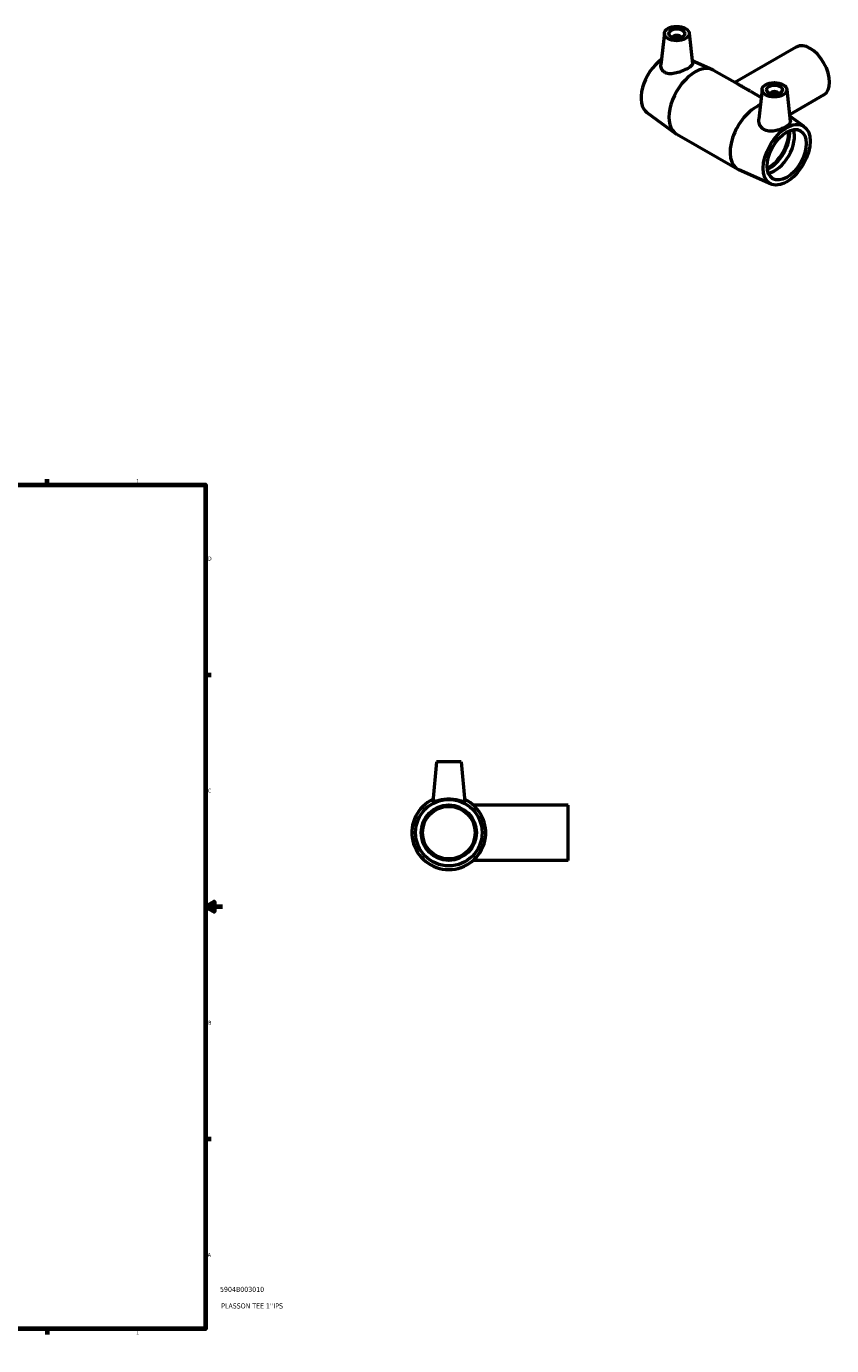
# Model space of a CAD drawing. Header units: inches. Extents: x -7.1 to 48.3, y -0.9 to 31.9.
# Tile 6 of 6: x 29.3 to 48.3, y 0.6 to 31.9. Entities that reach past the tile are written whole.
import ezdxf

# ---------------------------------------------------------------- set-up
doc = ezdxf.new("R2010")
doc.units = ezdxf.units.IN
doc.header["$MEASUREMENT"] = 0
for name, color, linetype, lineweight in [('Border (ANSI)', 7, 'Continuous', 70), ('Title (ANSI)', 7, 'Continuous', 50), ('Visible (ANSI)', 7, 'Continuous', 50)]:
    doc.layers.add(name, color=color, linetype=linetype, lineweight=lineweight)
doc.styles.add('Note Text (ANSI)', font='tahoma.ttf')
doc.styles.add('Text Style29', font='tahoma.ttf')

# ---------------------------------------------------------------- blocks, each defined once
blk = doc.blocks.new('Borders Default Border')
at = {"layer": 'Border (ANSI)'}
for p, q in [((4.25, 21), (4.25, 21.134)), ((8.5, 21), (8.5, 21.134)), ((12.75, 21), (12.75, 21.134)), ((21.25, 21), (21.25, 21.134)), ((25.5, 21), (25.5, 21.134)), ((29.75, 21), (29.75, 21.134)), ((0.5, 16.5), (0.366, 16.5)), ((33.5, 16.5), (33.634, 16.5)), ((0.5, 5.5), (0.366, 5.5)), ((33.5, 5.5), (33.634, 5.5)), ((4.25, 1), (4.25, 0.866)), ((8.5, 1), (8.5, 0.866)), ((12.75, 1), (12.75, 0.866)), ((21.25, 1), (21.25, 0.866)), ((25.5, 1), (25.5, 0.866)), ((29.75, 1), (29.75, 0.866))]:
    blk.add_line(p, q, dxfattribs=at)
at = {"layer": 'Border (ANSI)', "flags": 128}
for points in [[(17, 21.4), (17, 21), (16.885, 21.2), (17.115, 21.2), (17, 21)], [(0.5, 1), (0.5, 21), (33.5, 21), (33.5, 1), (0.5, 1)], [(0.1, 11), (0.5, 11), (0.3, 11.115), (0.3, 10.885), (0.5, 11)], [(33.9, 11), (33.5, 11), (33.7, 11.115), (33.7, 10.885), (33.5, 11)], [(17, 0.6), (17, 1), (16.885, 0.8), (17.115, 0.8), (17, 1)]]:
    blk.add_lwpolyline(points, dxfattribs=at)
at = {"layer": 'Border (ANSI)', "color": 5, "true_color": 0x0000ff, "char_height": 0.0945, "attachment_point": 7, "style": 'Note Text (ANSI)'}
for s, insert in [('8', (2.094, 21.038)), ('7', (6.346, 21.04)), ('6', (10.595, 21.038)), ('5', (14.847, 21.038)), ('4', (19.092, 21.04)), ('3', (23.346, 21.038)), ('2', (27.596, 21.04)), ('1', (31.854, 21.04)), ('D', (0.378, 19.203)), ('D', (33.553, 19.203)), ('C', (0.378, 13.701)), ('C', (33.552, 13.701)), ('B', (0.384, 8.203)), ('B', (33.558, 8.203)), ('A', (0.373, 2.703)), ('A', (33.547, 2.703)), ('8', (2.094, 0.863)), ('7', (6.346, 0.866)), ('6', (10.595, 0.864)), ('5', (14.847, 0.864)), ('4', (19.092, 0.866)), ('3', (23.346, 0.864)), ('2', (27.596, 0.866)), ('1', (31.854, 0.866))]:
    blk.add_mtext(s, dxfattribs=dict(at, insert=insert))
blk = doc.blocks.new('Title Blocks ANSI - Large')
at = {"layer": 'Title (ANSI)', "color": 5, "true_color": 0x0000ff, "style": 'Text Style29'}
for tag, p in [('PART_NUMBER_001', (0.341, 0.873)), ('DESCRIPTION_001', (0.369, 0.481))]:
    blk.add_attdef(tag, p, '', height=0.12, dxfattribs=at)

msp = doc.modelspace()

# ---------------------------------------------------------------- linework, layer by layer
at = {"layer": 'Visible (ANSI)'}
for p, q in [((44.365, 31.703), (44.284, 30.953)), ((44.954, 31.703), (45.031, 30.983)), ((47.49, 31.374), (46.036, 30.536)), ((45.024, 31.054), (45.503, 30.842)), ((45.53, 30.828), (46.102, 30.498)), ((46.678, 30.371), (46.603, 29.662)), ((47.268, 30.371), (47.349, 29.613)), ((46.404, 30.325), (46.658, 30.178)), ((48.145, 30.238), (47.332, 29.77)), ((43.954, 29.819), (44.631, 29.328)), ((47.679, 29.488), (47.336, 29.736)), ((44.657, 29.311), (46.103, 28.479)), ((46.894, 28.126), (46.13, 28.465)), ((38.965, 14.436), (38.882, 13.486)), ((39.555, 14.436), (38.965, 14.436)), ((39.555, 14.436), (39.638, 13.486)), ((42.09, 13.411), (39.84, 13.411)), ((42.09, 12.1), (42.09, 13.411)), ((42.09, 12.1), (39.84, 12.1))]:
    msp.add_line(p, q, dxfattribs=at)
for radius in [0.788, 0.656, 0.623]:
    msp.add_circle((39.26, 12.756), radius, dxfattribs=at)
msp.add_arc((39.26, 12.756), 0.875, 115.2327, 64.7673, dxfattribs=at)
for centre, major_axis, ratio in [((44.66, 31.693), (-0.295, 0), 0.575862), ((44.66, 31.693), (0.189, 0), 0.575862), ((46.973, 30.361), (-0.295, 0), 0.575862), ((46.973, 30.361), (-0.189, 0), 0.575862), ((47.262, 28.821), (0.393, 0.682), 0.578093), ((47.262, 28.821), (0.327, 0.568), 0.578093)]:
    msp.add_ellipse(centre, major_axis=major_axis, ratio=ratio, dxfattribs=at)
for centre, major_axis, ratio, start_param, end_param in [((44.66, 31.596), (-0.0945, 0), 0.575862, 3.183661, 6.241117), ((47.817, 30.806), (-0.327, 0.568), 0.578093, 3.141593, 6.283185), ((44.37, 30.486), (-0.393, -0.682), 0.578093, 4.054783, 6.222521), ((45.093, 30.07), (0.437, 0.758), 0.578093, 0, 3.141593), ((46.973, 30.264), (-0.0945, 0), 0.575862, 3.183661, 6.241117), ((46.539, 29.237), (-0.437, -0.758), 0.578093, 3.763814, 6.34385), ((46.844, 29.062), (0.348, 0.604), 0.578093, 3.846183, 5.578595), ((46.983, 28.981), (0.327, 0.568), 0.578093, 3.580455, 5.844323), ((46.844, 29.062), (0.327, 0.568), 0.578093, 3.832666, 5.592112)]:
    msp.add_ellipse(centre, major_axis=major_axis, ratio=ratio, start_param=start_param, end_param=end_param, dxfattribs=at)
for points, knots in [([(44.38, 30.768), (44.349, 30.785), (44.322, 30.81), (44.289, 30.872), (44.282, 30.907), (44.284, 30.944), (44.284, 30.949), (44.284, 30.953)], [0, 0, 0, 0, 0.3511303, 0.3511303, 0.7022606, 0.7022606, 0.7466789, 0.7466789, 0.7466789, 0.7466789]), ([(45.031, 30.983), (45.032, 30.982), (45.032, 30.98), (45.032, 30.963), (45.022, 30.946), (44.983, 30.908), (44.954, 30.888), (44.885, 30.848), (44.842, 30.827), (44.748, 30.788), (44.698, 30.771), (44.603, 30.748), (44.552, 30.739), (44.457, 30.741), (44.414, 30.75), (44.38, 30.768)], [3.548646, 3.548646, 3.548646, 3.548646, 3.586621, 3.586621, 3.958489, 3.958489, 4.330357, 4.330357, 4.702225, 4.702225, 5.074092, 5.074092, 5.457133, 5.457133, 5.840173, 5.840173, 5.840173, 5.840173]), ([(46.404, 30.325), (46.378, 30.339), (46.353, 30.353), (46.292, 30.388), (46.257, 30.407), (46.195, 30.443), (46.168, 30.459), (46.128, 30.483), (46.115, 30.491), (46.102, 30.498)], [4.756663, 4.756663, 4.756663, 4.756663, 4.973772, 4.973772, 5.309094, 5.309094, 5.644415, 5.644415, 5.861524, 5.861524, 5.861524, 5.861524]), ([(46.718, 29.422), (46.681, 29.445), (46.651, 29.478), (46.61, 29.554), (46.601, 29.597), (46.601, 29.645), (46.602, 29.654), (46.603, 29.662)], [0, 0, 0, 0, 0.3830402, 0.3830402, 0.7660804, 0.7660804, 0.8483556, 0.8483556, 0.8483556, 0.8483556]), ([(47.349, 29.613), (47.35, 29.609), (47.35, 29.605), (47.348, 29.582), (47.337, 29.562), (47.299, 29.521), (47.27, 29.5), (47.204, 29.463), (47.163, 29.443), (47.073, 29.41), (47.025, 29.396), (46.934, 29.38), (46.885, 29.377), (46.794, 29.387), (46.752, 29.401), (46.718, 29.422)], [3.647717, 3.647717, 3.647717, 3.647717, 3.721893, 3.721893, 4.075898, 4.075898, 4.429902, 4.429902, 4.783907, 4.783907, 5.137912, 5.137912, 5.489043, 5.489043, 5.840173, 5.840173, 5.840173, 5.840173]), ([(39.638, 13.486), (39.638, 13.486), (39.638, 13.485), (39.636, 13.481), (39.625, 13.483), (39.584, 13.494), (39.555, 13.503), (39.489, 13.52), (39.447, 13.529), (39.356, 13.543), (39.306, 13.547), (39.214, 13.547), (39.164, 13.543), (39.073, 13.529), (39.032, 13.52), (38.965, 13.503), (38.936, 13.494), (38.895, 13.483), (38.884, 13.481), (38.882, 13.485)], [2.975443, 2.975443, 2.975443, 2.975443, 3.019632, 3.019632, 3.370762, 3.370762, 3.721893, 3.721893, 4.075898, 4.075898, 4.429902, 4.429902, 4.783907, 4.783907, 5.137912, 5.137912, 5.489043, 5.489043, 5.840173, 5.840173, 5.840173, 5.840173])]:
    msp.add_open_spline(points, degree=3, knots=knots, dxfattribs=at)
msp.add_open_spline([(38.882, 13.485), (38.882, 13.485), (38.882, 13.486), (38.882, 13.486)], degree=3, dxfattribs=at)

# ---------------------------------------------------------------- block references
msp.add_blockref('Borders Default Border', (0, 0))
msp.add_blockref('Title Blocks ANSI - Large', (33.5, 1)).add_auto_attribs({'PART_NUMBER_001': '5904B003010', 'DESCRIPTION_001': "PLASSON TEE 1''IPS"})

doc.saveas('drawing.dxf')
